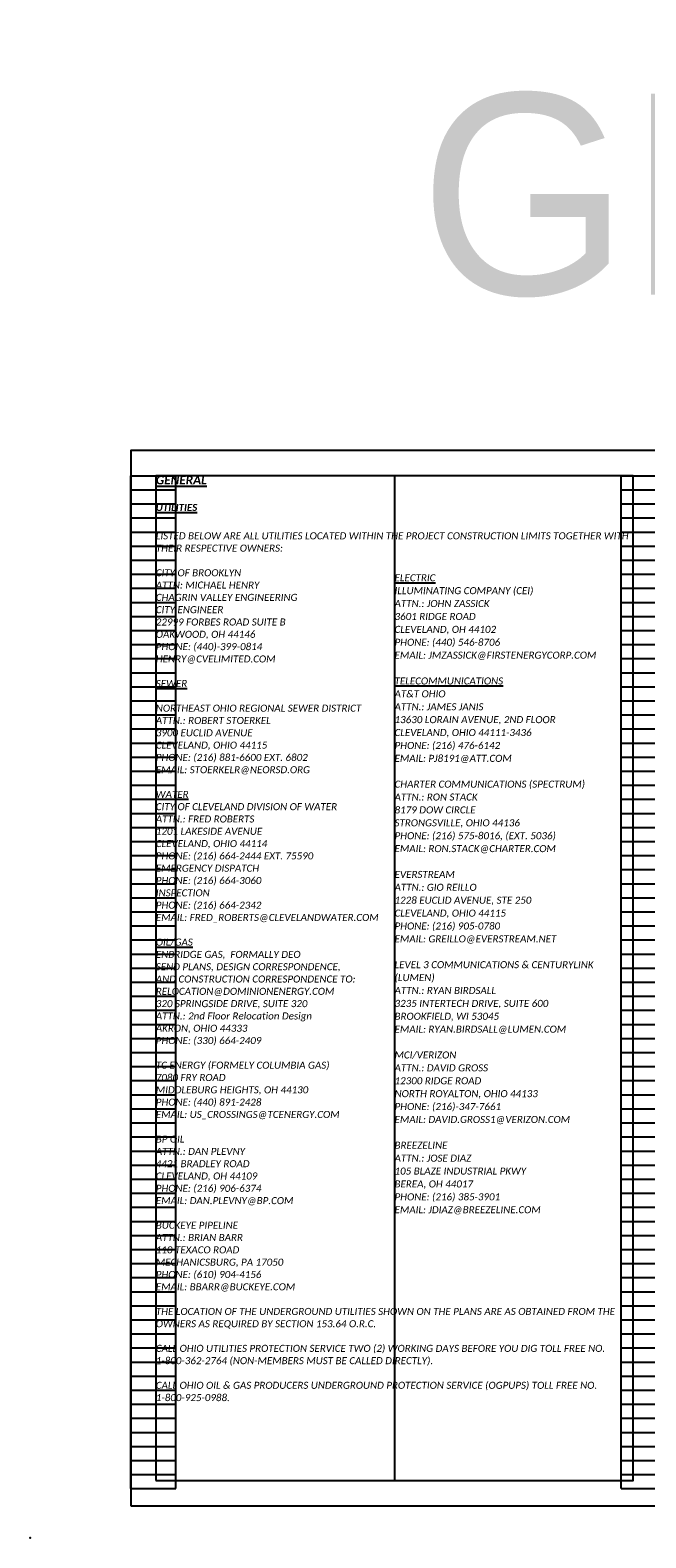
# Model space of a CAD drawing. Header units: feet. Extents: x -2 to 263, y -60 to 29.
# Tile 2 of 17: x -2 to 10, y -1 to 29. Entities that reach past the tile are written whole.
import ezdxf

# ---------------------------------------------------------------- set-up
doc = ezdxf.new("R2010")
doc.units = ezdxf.units.FT
doc.header["$MEASUREMENT"] = 0
doc.layers.add('0_Mview', color=8, linetype='Continuous', plot=False)
doc.layers.add('0_VIEW', color=7, linetype='Continuous', plot=False)
doc.layers.add('SH_Text', color=7, linetype='Continuous')
doc.layers.add('TX_P_1', color=7, linetype='Continuous')
doc.styles.add('P_Slanted_Normal', font='calibrii.ttf', dxfattribs={"height": 0.14})
doc.styles.add('P_Slanted_Subtitle', font='calibrii.ttf', dxfattribs={"height": 0.17})
doc.styles.add('Slanted-Normal', font='font31.shx', dxfattribs={"height": 0.14})

# ---------------------------------------------------------------- blocks, each defined once
blk = doc.blocks.new('3COL')
at = {"layer": '0_VIEW', "color": 3, "linetype": 'Continuous'}
for p, q in [((2, 0.98), (2, 21.14)), ((2, 21.14), (2.9, 21.14)), ((2.9, 0.98), (2.9, 21.14)), ((11.76, 0.98), (11.76, 21.14)), ((11.76, 21.14), (12.74, 21.14)), ((12.74, 0.98), (12.74, 21.14)), ((21.76, 0.98), (21.76, 21.14)), ((21.76, 21.14), (22.74, 21.14)), ((22.74, 0.98), (22.74, 21.14)), ((31.6, 0.98), (31.6, 21.14)), ((31.6, 21.14), (32.5, 21.14)), ((32.5, 0.98), (32.5, 21.14)), ((2, 20.86), (2.9, 20.86)), ((11.76, 20.86), (12.74, 20.86)), ((21.76, 20.86), (22.74, 20.86)), ((31.6, 20.86), (32.5, 20.86)), ((2, 20.58), (2.9, 20.58)), ((11.76, 20.58), (12.74, 20.58)), ((21.76, 20.58), (22.74, 20.58)), ((31.6, 20.58), (32.5, 20.58)), ((2, 20.3), (2.9, 20.3)), ((11.76, 20.3), (12.74, 20.3)), ((21.76, 20.3), (22.74, 20.3)), ((31.6, 20.3), (32.5, 20.3)), ((2, 20.02), (2.9, 20.02)), ((11.76, 20.02), (12.74, 20.02)), ((21.76, 20.02), (22.74, 20.02)), ((31.6, 20.02), (32.5, 20.02)), ((2, 19.74), (2.9, 19.74)), ((11.76, 19.74), (12.74, 19.74)), ((21.76, 19.74), (22.74, 19.74)), ((31.6, 19.74), (32.5, 19.74)), ((2, 19.46), (2.9, 19.46)), ((11.76, 19.46), (12.74, 19.46)), ((21.76, 19.46), (22.74, 19.46)), ((31.6, 19.46), (32.5, 19.46)), ((2, 19.18), (2.9, 19.18)), ((11.76, 19.18), (12.74, 19.18)), ((21.76, 19.18), (22.74, 19.18)), ((31.6, 19.18), (32.5, 19.18)), ((2, 18.9), (2.9, 18.9)), ((2, 18.62), (2.9, 18.62)), ((11.76, 18.9), (12.74, 18.9)), ((11.76, 18.62), (12.74, 18.62)), ((21.76, 18.9), (22.74, 18.9)), ((21.76, 18.62), (22.74, 18.62)), ((31.6, 18.9), (32.5, 18.9)), ((31.6, 18.62), (32.5, 18.62)), ((2, 18.34), (2.9, 18.34)), ((11.76, 18.34), (12.74, 18.34)), ((21.76, 18.34), (22.74, 18.34)), ((31.6, 18.34), (32.5, 18.34)), ((2, 18.06), (2.9, 18.06)), ((11.76, 18.06), (12.74, 18.06)), ((21.76, 18.06), (22.74, 18.06)), ((31.6, 18.06), (32.5, 18.06)), ((2, 17.78), (2.9, 17.78)), ((11.76, 17.78), (12.74, 17.78)), ((21.76, 17.78), (22.74, 17.78)), ((31.6, 17.78), (32.5, 17.78)), ((2, 17.5), (2.9, 17.5)), ((11.76, 17.5), (12.74, 17.5)), ((21.76, 17.5), (22.74, 17.5)), ((31.6, 17.5), (32.5, 17.5)), ((2, 17.22), (2.9, 17.22)), ((11.76, 17.22), (12.74, 17.22)), ((21.76, 17.22), (22.74, 17.22)), ((31.6, 17.22), (32.5, 17.22)), ((2, 16.94), (2.9, 16.94)), ((11.76, 16.94), (12.74, 16.94)), ((21.76, 16.94), (22.74, 16.94)), ((31.6, 16.94), (32.5, 16.94)), ((2, 16.66), (2.9, 16.66)), ((11.76, 16.66), (12.74, 16.66)), ((21.76, 16.66), (22.74, 16.66)), ((31.6, 16.66), (32.5, 16.66)), ((2, 16.38), (2.9, 16.38)), ((11.76, 16.38), (12.74, 16.38)), ((21.76, 16.38), (22.74, 16.38)), ((31.6, 16.38), (32.5, 16.38)), ((2, 16.1), (2.9, 16.1)), ((11.76, 16.1), (12.74, 16.1)), ((21.76, 16.1), (22.74, 16.1)), ((31.6, 16.1), (32.5, 16.1)), ((2, 15.82), (2.9, 15.82)), ((11.76, 15.82), (12.74, 15.82)), ((21.76, 15.82), (22.74, 15.82)), ((31.6, 15.82), (32.5, 15.82)), ((2, 15.54), (2.9, 15.54)), ((11.76, 15.54), (12.74, 15.54)), ((21.76, 15.54), (22.74, 15.54)), ((31.6, 15.54), (32.5, 15.54)), ((2, 15.26), (2.9, 15.26)), ((11.76, 15.26), (12.74, 15.26)), ((21.76, 15.26), (22.74, 15.26)), ((31.6, 15.26), (32.5, 15.26)), ((2, 14.98), (2.9, 14.98)), ((11.76, 14.98), (12.74, 14.98)), ((21.76, 14.98), (22.74, 14.98)), ((31.6, 14.98), (32.5, 14.98)), ((2, 14.7), (2.9, 14.7)), ((2, 14.42), (2.9, 14.42)), ((11.76, 14.7), (12.74, 14.7)), ((11.76, 14.42), (12.74, 14.42)), ((21.76, 14.7), (22.74, 14.7)), ((21.76, 14.42), (22.74, 14.42)), ((31.6, 14.7), (32.5, 14.7)), ((31.6, 14.42), (32.5, 14.42)), ((2, 14.14), (2.9, 14.14)), ((11.76, 14.14), (12.74, 14.14)), ((21.76, 14.14), (22.74, 14.14)), ((31.6, 14.14), (32.5, 14.14)), ((2, 13.86), (2.9, 13.86)), ((11.76, 13.86), (12.74, 13.86)), ((21.76, 13.86), (22.74, 13.86)), ((31.6, 13.86), (32.5, 13.86)), ((2, 13.58), (2.9, 13.58)), ((11.76, 13.58), (12.74, 13.58)), ((21.76, 13.58), (22.74, 13.58)), ((31.6, 13.58), (32.5, 13.58)), ((2, 13.3), (2.9, 13.3)), ((11.76, 13.3), (12.74, 13.3)), ((21.76, 13.3), (22.74, 13.3)), ((31.6, 13.3), (32.5, 13.3)), ((2, 13.02), (2.9, 13.02)), ((11.76, 13.02), (12.74, 13.02)), ((21.76, 13.02), (22.74, 13.02)), ((31.6, 13.02), (32.5, 13.02)), ((2, 12.74), (2.9, 12.74)), ((11.76, 12.74), (12.74, 12.74)), ((21.76, 12.74), (22.74, 12.74)), ((31.6, 12.74), (32.5, 12.74)), ((2, 12.46), (2.9, 12.46)), ((11.76, 12.46), (12.74, 12.46)), ((21.76, 12.46), (22.74, 12.46)), ((31.6, 12.46), (32.5, 12.46)), ((2, 12.18), (2.9, 12.18)), ((11.76, 12.18), (12.74, 12.18)), ((21.76, 12.18), (22.74, 12.18)), ((31.6, 12.18), (32.5, 12.18)), ((2, 11.9), (2.9, 11.9)), ((11.76, 11.9), (12.74, 11.9)), ((21.76, 11.9), (22.74, 11.9)), ((31.6, 11.9), (32.5, 11.9)), ((2, 11.62), (2.9, 11.62)), ((11.76, 11.62), (12.74, 11.62)), ((21.76, 11.62), (22.74, 11.62)), ((31.6, 11.62), (32.5, 11.62)), ((2, 11.34), (2.9, 11.34)), ((11.76, 11.34), (12.74, 11.34)), ((21.76, 11.34), (22.74, 11.34)), ((31.6, 11.34), (32.5, 11.34)), ((2, 11.06), (2.9, 11.06)), ((11.76, 11.06), (12.74, 11.06)), ((21.76, 11.06), (22.74, 11.06)), ((31.6, 11.06), (32.5, 11.06)), ((2, 10.78), (2.9, 10.78)), ((11.76, 10.78), (12.74, 10.78)), ((21.76, 10.78), (22.74, 10.78)), ((31.6, 10.78), (32.5, 10.78)), ((2, 10.5), (2.9, 10.5)), ((2, 10.22), (2.9, 10.22)), ((11.76, 10.5), (12.74, 10.5)), ((11.76, 10.22), (12.74, 10.22)), ((21.76, 10.5), (22.74, 10.5)), ((21.76, 10.22), (22.74, 10.22)), ((31.6, 10.5), (32.5, 10.5)), ((31.6, 10.22), (32.5, 10.22)), ((2, 9.94), (2.9, 9.94)), ((11.76, 9.94), (12.74, 9.94)), ((21.76, 9.94), (22.74, 9.94)), ((31.6, 9.94), (32.5, 9.94)), ((2, 9.66), (2.9, 9.66)), ((11.76, 9.66), (12.74, 9.66)), ((21.76, 9.66), (22.74, 9.66)), ((31.6, 9.66), (32.5, 9.66)), ((2, 9.38), (2.9, 9.38)), ((11.76, 9.38), (12.74, 9.38)), ((21.76, 9.38), (22.74, 9.38)), ((31.6, 9.38), (32.5, 9.38)), ((2, 9.1), (2.9, 9.1)), ((11.76, 9.1), (12.74, 9.1)), ((21.76, 9.1), (22.74, 9.1)), ((31.6, 9.1), (32.5, 9.1)), ((2, 8.82), (2.9, 8.82)), ((11.76, 8.82), (12.74, 8.82)), ((21.76, 8.82), (22.74, 8.82)), ((31.6, 8.82), (32.5, 8.82)), ((2, 8.54), (2.9, 8.54)), ((11.76, 8.54), (12.74, 8.54)), ((21.76, 8.54), (22.74, 8.54)), ((31.6, 8.54), (32.5, 8.54)), ((2, 8.26), (2.9, 8.26)), ((11.76, 8.26), (12.74, 8.26)), ((21.76, 8.26), (22.74, 8.26)), ((31.6, 8.26), (32.5, 8.26)), ((2, 7.98), (2.9, 7.98)), ((11.76, 7.98), (12.74, 7.98)), ((21.76, 7.98), (22.74, 7.98)), ((31.6, 7.98), (32.5, 7.98)), ((2, 7.7), (2.9, 7.7)), ((11.76, 7.7), (12.74, 7.7)), ((21.76, 7.7), (22.74, 7.7)), ((31.6, 7.7), (32.5, 7.7)), ((2, 7.42), (2.9, 7.42)), ((11.76, 7.42), (12.74, 7.42)), ((21.76, 7.42), (22.74, 7.42)), ((31.6, 7.42), (32.5, 7.42)), ((2, 7.14), (2.9, 7.14)), ((11.76, 7.14), (12.74, 7.14)), ((21.76, 7.14), (22.74, 7.14)), ((31.6, 7.14), (32.5, 7.14)), ((2, 6.86), (2.9, 6.86)), ((11.76, 6.86), (12.74, 6.86)), ((21.76, 6.86), (22.74, 6.86)), ((31.6, 6.86), (32.5, 6.86)), ((2, 6.58), (2.9, 6.58)), ((11.76, 6.58), (12.74, 6.58)), ((21.76, 6.58), (22.74, 6.58)), ((31.6, 6.58), (32.5, 6.58)), ((2, 6.3), (2.9, 6.3)), ((2, 6.02), (2.9, 6.02)), ((11.76, 6.3), (12.74, 6.3)), ((11.76, 6.02), (12.74, 6.02)), ((21.76, 6.3), (22.74, 6.3)), ((21.76, 6.02), (22.74, 6.02)), ((31.6, 6.3), (32.5, 6.3)), ((31.6, 6.02), (32.5, 6.02)), ((2, 5.74), (2.9, 5.74)), ((11.76, 5.74), (12.74, 5.74)), ((21.76, 5.74), (22.74, 5.74)), ((31.6, 5.74), (32.5, 5.74)), ((2, 5.46), (2.9, 5.46)), ((11.76, 5.46), (12.74, 5.46)), ((21.76, 5.46), (22.74, 5.46)), ((31.6, 5.46), (32.5, 5.46)), ((2, 5.18), (2.9, 5.18)), ((11.76, 5.18), (12.74, 5.18)), ((21.76, 5.18), (22.74, 5.18)), ((31.6, 5.18), (32.5, 5.18)), ((2, 4.9), (2.9, 4.9)), ((11.76, 4.9), (12.74, 4.9)), ((21.76, 4.9), (22.74, 4.9)), ((31.6, 4.9), (32.5, 4.9)), ((2, 4.62), (2.9, 4.62)), ((11.76, 4.62), (12.74, 4.62)), ((21.76, 4.62), (22.74, 4.62)), ((31.6, 4.62), (32.5, 4.62)), ((2, 4.34), (2.9, 4.34)), ((11.76, 4.34), (12.74, 4.34)), ((21.76, 4.34), (22.74, 4.34)), ((31.6, 4.34), (32.5, 4.34)), ((2, 4.06), (2.9, 4.06)), ((11.76, 4.06), (12.74, 4.06)), ((21.76, 4.06), (22.74, 4.06)), ((31.6, 4.06), (32.5, 4.06)), ((2, 3.78), (2.9, 3.78)), ((11.76, 3.78), (12.74, 3.78)), ((21.76, 3.78), (22.74, 3.78)), ((31.6, 3.78), (32.5, 3.78)), ((2, 3.5), (2.9, 3.5)), ((11.76, 3.5), (12.74, 3.5)), ((21.76, 3.5), (22.74, 3.5)), ((31.6, 3.5), (32.5, 3.5)), ((2, 3.22), (2.9, 3.22)), ((11.76, 3.22), (12.74, 3.22)), ((21.76, 3.22), (22.74, 3.22)), ((31.6, 3.22), (32.5, 3.22)), ((2, 2.94), (2.9, 2.94)), ((11.76, 2.94), (12.74, 2.94)), ((21.76, 2.94), (22.74, 2.94)), ((31.6, 2.94), (32.5, 2.94)), ((2, 2.66), (2.9, 2.66)), ((11.76, 2.66), (12.74, 2.66)), ((21.76, 2.66), (22.74, 2.66)), ((31.6, 2.66), (32.5, 2.66)), ((2, 2.38), (2.9, 2.38)), ((11.76, 2.38), (12.74, 2.38)), ((21.76, 2.38), (22.74, 2.38)), ((31.6, 2.38), (32.5, 2.38)), ((2, 2.1), (2.9, 2.1)), ((2, 1.82), (2.9, 1.82)), ((11.76, 2.1), (12.74, 2.1)), ((11.76, 1.82), (12.74, 1.82)), ((21.76, 2.1), (22.74, 2.1)), ((21.76, 1.82), (22.74, 1.82)), ((31.6, 2.1), (32.5, 2.1)), ((31.6, 1.82), (32.5, 1.82)), ((2, 1.54), (2.9, 1.54)), ((11.76, 1.54), (12.74, 1.54)), ((21.76, 1.54), (22.74, 1.54)), ((31.6, 1.54), (32.5, 1.54)), ((2, 1.26), (2.9, 1.26)), ((11.76, 1.26), (12.74, 1.26)), ((21.76, 1.26), (22.74, 1.26)), ((31.6, 1.26), (32.5, 1.26)), ((2, 0.98), (2.9, 0.98)), ((11.76, 0.98), (12.74, 0.98)), ((21.76, 0.98), (22.74, 0.98)), ((31.6, 0.98), (32.5, 0.98))]:
    blk.add_line(p, q, dxfattribs=at)
at = {"layer": '0_VIEW', "color": 3}
blk.add_lwpolyline([(2, 0.64), (32.5, 0.64), (32.5, 21.64), (2, 21.64)], close=True, dxfattribs=at)
at = {"layer": '0_VIEW', "color": 3, "linetype": 'Continuous'}
blk.add_point((0, 0), dxfattribs=at)

msp = doc.modelspace()

# ---------------------------------------------------------------- linework, layer by layer
at = {"layer": '0_VIEW'}
msp.add_line((5.25, 20.5), (5.25, 0.5), dxfattribs=at)
for points in [[(0, 0), (30.5, 0), (30.5, 21), (0, 21)], [(0.5, 0.5), (10, 0.5), (10, 20.5), (0.5, 20.5)]]:
    msp.add_lwpolyline(points, close=True, dxfattribs=at)

# ---------------------------------------------------------------- block references
at = {"layer": '0_Mview'}
msp.add_blockref('3COL', (-2, -0.64), dxfattribs=at)

# ---------------------------------------------------------------- texts
at = {"layer": '0_Mview', "color": 6, "insert": (14.225, 24.049), "char_height": 4, "width": 12.58216, "attachment_point": 8, "style": 'Slanted-Normal'}
msp.add_mtext('GN001', dxfattribs=at)
at = {"layer": 'SH_Text', "char_height": 0.14, "attachment_point": 1, "style": 'P_Slanted_Normal'}
for s, insert, width, line_spacing_factor in [('LISTED BELOW ARE ALL UTILITIES LOCATED WITHIN THE PROJECT CONSTRUCTION LIMITS TOGETHER WITH THEIR RESPECTIVE OWNERS:\\P\\PCITY OF BROOKLYN\\PATTN: MICHAEL HENRY\\PCHAGRIN VALLEY ENGINEERING \\PCITY ENGINEER\\P22999 FORBES ROAD SUITE B\\POAKWOOD, OH 44146\\PPHONE: (440)-399-0814\\PHENRY@CVELIMITED.COM\\P\\P{\\LSEWER \\P}\\PNORTHEAST OHIO REGIONAL SEWER DISTRICT\\PATTN.: ROBERT STOERKEL\\P3900 EUCLID AVENUE\\PCLEVELAND, OHIO 44115\\PPHONE: (216) 881-6600 EXT. 6802\\PEMAIL: STOERKELR@NEORSD.ORG\\P\\P{\\LWATER\\P}CITY OF CLEVELAND DIVISION OF WATER^JATTN.: FRED ROBERTS \\P1201 LAKESIDE AVENUE\\PCLEVELAND, OHIO 44114\\PPHONE: (216) 664-2444 EXT. 75590\\PEMERGENCY DISPATCH\\PPHONE: (216) 664-3060{\\L\\P}INSPECTION\\PPHONE: (216) 664-2342\\PEMAIL: FRED_ROBERTS@CLEVELANDWATER.COM\\P\\P{\\LOIL/GAS \\P}ENBRIDGE GAS,  FORMALLY DEO\\PSEND PLANS, DESIGN CORRESPONDENCE,\\PAND CONSTRUCTION CORRESPONDENCE TO:\\PRELOCATION@DOMINIONENERGY.COM\\P320 SPRINGSIDE DRIVE, SUITE 320\\PATTN.: 2nd Floor Relocation Design\\PAKRON, OHIO 44333\\PPHONE: (330) 664-2409\\P\\PTC ENERGY (FORMELY COLUMBIA GAS)\\P7080 FRY ROAD\\PMIDDLEBURG HEIGHTS, OH 44130\\PPHONE: (440) 891-2428\\PEMAIL: US_CROSSINGS@TCENERGY.COM\\P\\PBP OIL\\PATTN.: DAN PLEVNY\\P4421 BRADLEY ROAD\\PCLEVELAND, OH 44109\\PPHONE: (216) 906-6374\\PEMAIL: DAN.PLEVNY@BP.COM\\P\\PBUCKEYE PIPELINE\\PATTN.: BRIAN BARR\\P110 TEXACO ROAD\\PMECHANICSBURG, PA 17050\\PPHONE: (610) 904-4156\\PEMAIL: BBARR@BUCKEYE.COM\\P\\PTHE LOCATION OF THE UNDERGROUND UTILITIES SHOWN ON THE PLANS ARE AS OBTAINED FROM THE OWNERS AS REQUIRED BY SECTION 153.64 O.R.C.  \\P\\PCALL OHIO UTILITIES PROTECTION SERVICE TWO (2) WORKING DAYS BEFORE YOU DIG TOLL FREE NO. 1-800-362-2764 (NON-MEMBERS MUST BE CALLED DIRECTLY).\\P\\PCALL OHIO OIL & GAS PRODUCERS UNDERGROUND PROTECTION SERVICE (OGPUPS) TOLL FREE NO. 1-800-925-0988.', (0.5, 19.375), 9.5, 1.05), ('{\\LELECTRIC\\P}ILLUMINATING COMPANY (CEI)\\PATTN.: JOHN ZASSICK\\P3601 RIDGE ROAD\\PCLEVELAND, OH 44102\\PPHONE: (440) 546-8706\\PEMAIL: JMZASSICK@FIRSTENERGYCORP.COM{\\L\\P\\PTELECOMMUNICATIONS\\P}AT&T OHIO\\PATTN.: JAMES JANIS\\P13630 LORAIN AVENUE, 2ND FLOOR\\PCLEVELAND, OHIO 44111-3436\\PPHONE: (216) 476-6142\\PEMAIL: PJ8191@ATT.COM\\P\\PCHARTER COMMUNICATIONS (SPECTRUM)^JATTN.: RON STACK\\P8179 DOW CIRCLE\\PSTRONGSVILLE, OHIO 44136\\PPHONE: (216) 575-8016, (EXT. 5036)\\PEMAIL: RON.STACK@CHARTER.COM\\P\\PEVERSTREAM\\PATTN.: GIO REILLO\\P1228 EUCLID AVENUE, STE 250\\PCLEVELAND, OHIO 44115\\PPHONE: (216) 905-0780\\PEMAIL: GREILLO@EVERSTREAM.NET\\P\\PLEVEL 3 COMMUNICATIONS & CENTURYLINK (LUMEN)\\PATTN.: RYAN BIRDSALL\\P3235 INTERTECH DRIVE, SUITE 600\\PBROOKFIELD, WI 53045\\PEMAIL: RYAN.BIRDSALL@LUMEN.COM\\P\\PMCI/VERIZON\\PATTN.: DAVID GROSS\\P12300 RIDGE ROAD\\PNORTH ROYALTON, OHIO 44133\\PPHONE: (216)-347-7661\\PEMAIL: DAVID.GROSS1@VERIZON.COM\\P\\PBREEZELINE\\PATTN.: JOSE DIAZ\\P105 BLAZE INDUSTRIAL PKWY\\PBEREA, OH 44017\\PPHONE: (216) 385-3901\\PEMAIL: JDIAZ@BREEZELINE.COM', (5.25, 18.54), 4.51, 1.1)]:
    msp.add_mtext(s, dxfattribs=dict(at, insert=insert, width=width, line_spacing_factor=line_spacing_factor))
at = {"layer": 'TX_P_1', "color": 3, "width": 9.5, "attachment_point": 1}
for s, insert, char_height, style in [('{\\fCalibri|b1|i1|c0|p34;\\LGENERAL}', (0.5, 20.5), 0.17, 'P_Slanted_Subtitle'), ('{\\fCalibri|b1|i1|c0|p34;\\LUTILITIES}', (0.5, 19.94), 0.14, 'P_Slanted_Normal')]:
    msp.add_mtext(s, dxfattribs=dict(at, insert=insert, char_height=char_height, style=style))

doc.saveas('drawing.dxf')
